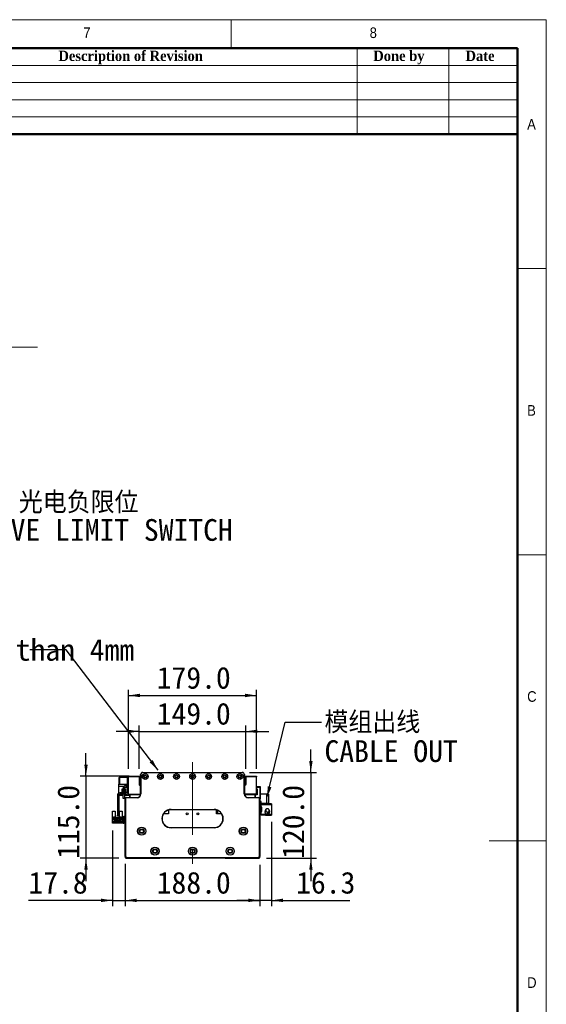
# Model space of a CAD drawing. Header units: millimetres. Extents: x 40 to 3320, y 40 to 2336.
# Tile 11 of 11: x 2585 to 3320, y 959 to 2336. Entities that reach past the tile are written whole.
import ezdxf

# ---------------------------------------------------------------- set-up
doc = ezdxf.new("R2010")
doc.units = ezdxf.units.MM
doc.header["$LTSCALE"] = 8
doc.linetypes.add('CENTERX2', pattern=[20.32, 12.7, -2.54, 2.54, -2.54])
doc.layers.add('DIMNS', color=7, linetype='Continuous')
doc.styles.add('SLDTEXTSTYLE0', font='Gothic.ttf', dxfattribs={"width": 0.913})
doc.styles.add('SLDTEXTSTYLE1', font='timesbd.ttf', dxfattribs={"width": 0.933})
doc.styles.add('SLDTEXTSTYLE10', font='txt')
doc.styles.add('SLDTEXTSTYLE7', font='txt')
doc.styles.add('SLDTEXTSTYLE8', font='txt', dxfattribs={"bigfont": 'bigfont'})
doc.styles.add('SLDTEXTSTYLE9', font='txt', dxfattribs={"bigfont": 'bigfont'})
doc.dimstyles.new('SLDDIMSTYLE0', dxfattribs={"dimtxt": 30.4, "dimasz": 16, "dimexe": 0, "dimexo": 0.0625, "dimgap": 7.6, "dimtad": 2, "dimdec": 1, "dimrnd": 1e-09, "dimzin": 4, "dimdsep": 46, "dimtxsty": 'SLDTEXTSTYLE7', "dimsah": 1, "dimcen": 0.09, "dimadec": 0, "dimazin": 1, "dimtfac": 1, "dimtdec": 1, "dimtmove": 0, "dimatfit": 0, "dimfxl": 0, "dimfrac": 2, "dimtolj": 1, "dimtzin": 12, "dimarcsym": 0})
doc.dimstyles.new('SLDDIMSTYLE1', dxfattribs={"dimtxt": 30.4, "dimasz": 16, "dimexe": 0, "dimexo": 0.0625, "dimgap": 7.6, "dimtad": 2, "dimdec": 1, "dimrnd": 1e-09, "dimzin": 4, "dimdsep": 46, "dimtxsty": 'SLDTEXTSTYLE7', "dimsah": 1, "dimcen": 0.09, "dimadec": 0, "dimazin": 1, "dimtfac": 1, "dimtdec": 1, "dimtofl": 0, "dimtmove": 0, "dimatfit": 3, "dimfxl": 0, "dimfrac": 2, "dimtolj": 1, "dimtzin": 12, "dimarcsym": 0})
doc.dimstyles.new('SLDDIMSTYLE2', dxfattribs={"dimtxt": 30.4, "dimasz": 16, "dimexe": 0, "dimexo": 0.0625, "dimgap": 7.6, "dimtad": 2, "dimdec": 1, "dimrnd": 1e-09, "dimzin": 12, "dimdsep": 46, "dimtxsty": 'SLDTEXTSTYLE7', "dimsah": 1, "dimcen": 0.09, "dimadec": 0, "dimazin": 3, "dimtfac": 1, "dimtdec": 1, "dimtmove": 0, "dimatfit": 0, "dimfxl": 0, "dimfrac": 2, "dimtolj": 1, "dimtzin": 12, "dimarcsym": 0})
doc.dimstyles.new('SLDDIMSTYLE3', dxfattribs={"dimtxt": 0.18, "dimasz": 16, "dimexe": 0, "dimexo": 0.0625, "dimgap": 0, "dimtad": 0, "dimtih": 1, "dimtoh": 1, "dimdec": 0, "dimrnd": 1e-09, "dimzin": 0, "dimdsep": 46, "dimtxsty": 'Standard', "dimsah": 1, "dimcen": 0.09, "dimadec": 0, "dimazin": 0, "dimtfac": 16, "dimtdec": 0, "dimtofl": 0, "dimtmove": 0, "dimatfit": 3, "dimfxl": 0, "dimfrac": 2, "dimtolj": 1, "dimtzin": 0, "dimarcsym": 0})

# ---------------------------------------------------------------- blocks, each defined once
blk = doc.blocks.new('_D')
at = {"layer": 'DIMNS'}
for p, q in [((2751.4, 1341), (2719.4, 1341)), ((2751.4, 1288.7), (2751.4, 1349)), ((2751.4, 1341), (2900.4, 1341)), ((2900.4, 1288.7), (2900.4, 1349)), ((2900.4, 1341), (2932.4, 1341))]:
    blk.add_line(p, q, dxfattribs=at)
for points in [[(2751.4, 1341), (2735.4, 1343.4), (2735.4, 1338.6)], [(2900.4, 1341), (2916.4, 1338.6), (2916.4, 1343.4)]]:
    blk.add_solid(points, dxfattribs=at)
at = {"layer": 'DIMNS', "insert": (2775.9, 1380.9), "char_height": 30.4, "attachment_point": 1, "style": 'SLDTEXTSTYLE7'}
blk.add_mtext('149.0', dxfattribs=at)
blk = doc.blocks.new('_D_1')
at = {"layer": 'DIMNS'}
for p, q in [((2736.4, 1288.7), (2736.4, 1399.2)), ((2736.4, 1391.2), (2915.4, 1391.2)), ((2915.4, 1288.7), (2915.4, 1399.2))]:
    blk.add_line(p, q, dxfattribs=at)
for points in [[(2736.4, 1391.2), (2752.4, 1388.8), (2752.4, 1393.6)], [(2915.4, 1391.2), (2899.4, 1393.6), (2899.4, 1388.8)]]:
    blk.add_solid(points, dxfattribs=at)
at = {"layer": 'DIMNS', "insert": (2775.9, 1431.1), "char_height": 30.4, "attachment_point": 1, "style": 'SLDTEXTSTYLE7'}
blk.add_mtext('179.0', dxfattribs=at)
blk = doc.blocks.new('_D_2')
at = {"layer": 'DIMNS'}
for p, q in [((2677.1, 1278.5), (2677.1, 1310.5)), ((2737.3, 1278.5), (2669.1, 1278.5)), ((2677.1, 1278.5), (2677.1, 1163.5)), ((2722.8, 1163.5), (2669.1, 1163.5)), ((2677.1, 1163.5), (2677.1, 1131.5))]:
    blk.add_line(p, q, dxfattribs=at)
for points in [[(2677.1, 1278.5), (2679.5, 1294.5), (2674.7, 1294.5)], [(2677.1, 1163.5), (2674.7, 1147.5), (2679.5, 1147.5)]]:
    blk.add_solid(points, dxfattribs=at)
at = {"layer": 'DIMNS', "insert": (2637.2, 1162.7), "char_height": 30.4, "attachment_point": 1, "rotation": 90, "style": 'SLDTEXTSTYLE7'}
blk.add_mtext('115.0', dxfattribs=at)
blk = doc.blocks.new('_D_3')
at = {"layer": 'DIMNS'}
for p, q in [((2991.2, 1283.5), (2991.2, 1315.5)), ((2905.6, 1283.5), (2999.2, 1283.5)), ((2991.2, 1283.5), (2991.2, 1163.5)), ((2929.1, 1163.5), (2999.2, 1163.5)), ((2991.2, 1163.5), (2991.2, 1131.5))]:
    blk.add_line(p, q, dxfattribs=at)
for points in [[(2991.2, 1283.5), (2993.6, 1299.5), (2988.8, 1299.5)], [(2991.2, 1163.5), (2988.8, 1147.5), (2993.6, 1147.5)]]:
    blk.add_solid(points, dxfattribs=at)
at = {"layer": 'DIMNS', "insert": (2951.4, 1162.7), "char_height": 30.4, "attachment_point": 1, "rotation": 90, "style": 'SLDTEXTSTYLE7'}
blk.add_mtext('120.0', dxfattribs=at)
blk = doc.blocks.new('_D_4')
at = {"layer": 'DIMNS'}
for p, q in [((2731.9, 1154.4), (2731.9, 1096.7)), ((2919.9, 1154.4), (2919.9, 1096.7)), ((2731.9, 1104.7), (2919.9, 1104.7))]:
    blk.add_line(p, q, dxfattribs=at)
for points in [[(2731.9, 1104.7), (2747.9, 1102.3), (2747.9, 1107.1)], [(2919.9, 1104.7), (2903.9, 1107.1), (2903.9, 1102.3)]]:
    blk.add_solid(points, dxfattribs=at)
at = {"layer": 'DIMNS', "insert": (2775.9, 1144.6), "char_height": 30.4, "attachment_point": 1, "style": 'SLDTEXTSTYLE7'}
blk.add_mtext('188.0', dxfattribs=at)
blk = doc.blocks.new('_D_5')
at = {"layer": 'DIMNS'}
for p, q in [((2714.1, 1202.4), (2714.1, 1096.7)), ((2731.9, 1155.9), (2731.9, 1096.7)), ((2714.1, 1104.7), (2596.7, 1104.7)), ((2714.1, 1104.7), (2731.9, 1104.7)), ((2731.9, 1104.7), (2763.9, 1104.7))]:
    blk.add_line(p, q, dxfattribs=at)
for points in [[(2714.1, 1104.7), (2698.1, 1107.1), (2698.1, 1102.3)], [(2731.9, 1104.7), (2747.9, 1102.3), (2747.9, 1107.1)]]:
    blk.add_solid(points, dxfattribs=at)
at = {"layer": 'DIMNS', "insert": (2596.7, 1144.6), "char_height": 30.4, "attachment_point": 1, "style": 'SLDTEXTSTYLE7'}
blk.add_mtext('17.8', dxfattribs=at)
blk = doc.blocks.new('_D_6')
at = {"layer": 'DIMNS'}
for p, q in [((2936.2, 1214.7), (2936.2, 1096.7)), ((2919.9, 1154.4), (2919.9, 1096.7)), ((2919.9, 1104.7), (2887.9, 1104.7)), ((2936.2, 1104.7), (2919.9, 1104.7)), ((2936.2, 1104.7), (3045.5, 1104.7))]:
    blk.add_line(p, q, dxfattribs=at)
for points in [[(2919.9, 1104.7), (2903.9, 1107.1), (2903.9, 1102.3)], [(2936.2, 1104.7), (2952.2, 1102.3), (2952.2, 1107.1)]]:
    blk.add_solid(points, dxfattribs=at)
at = {"layer": 'DIMNS', "insert": (2970.6, 1144.6), "char_height": 30.4, "attachment_point": 1, "style": 'SLDTEXTSTYLE7'}
blk.add_mtext('16.3', dxfattribs=at)
blk = doc.blocks.new('SW_NOTE_3')
at = {"layer": 'DIMNS', "color": 0, "char_height": 30.4, "attachment_point": 1}
for s, insert, style in [('模组出线', (4.1, 14.9), 'SLDTEXTSTYLE8'), ('CABLE OUT', (4.1, -25.3), 'SLDTEXTSTYLE7')]:
    blk.add_mtext(s, dxfattribs=dict(at, insert=insert, style=style))
blk = doc.blocks.new('SW_NOTE_4')
at = {"layer": 'DIMNS', "color": 0, "char_height": 30.4, "attachment_point": 1, "style": 'SLDTEXTSTYLE7'}
for s, insert in [('The distance between the load plate and the ', (-929.7, 55.2)), ('steel belt protection belt shall be greater than 4mm', (-929.7, 15))]:
    blk.add_mtext(s, dxfattribs=dict(at, insert=insert))
blk = doc.blocks.new('SW_NOTE_7')
at = {"layer": 'DIMNS', "color": 0, "char_height": 30.4, "attachment_point": 1}
for s, insert, style in [('     光电负限位', (4.2, 17.9), 'SLDTEXTSTYLE9'), ('NEGATIVE LIMIT SWITCH', (4.2, -20.5), 'SLDTEXTSTYLE10')]:
    blk.add_mtext(s, dxfattribs=dict(at, insert=insert, style=style))

msp = doc.modelspace()

# ---------------------------------------------------------------- linework, layer by layer
at = {"color": 7, "linetype": 'Continuous', "lineweight": 18}
for p, q in [((3320, 2336), (40, 2336)), ((2880, 2296), (2880, 2336)), ((3320, 40), (3320, 2336)), ((80, 2296), (3280, 2296)), ((3056, 2296), (3056, 2176)), ((3184, 2296), (3184, 2176)), ((3280, 2296), (3280, 2176)), ((3280, 2296), (3280, 80)), ((2320, 2272), (3280, 2272)), ((2320, 2248), (3280, 2248)), ((2320, 2224), (3280, 2224)), ((2320, 2200), (3280, 2200)), ((3320, 1988), (3280, 1988)), ((3280, 1588), (3320, 1588)), ((3320, 1188), (3240, 1188))]:
    msp.add_line(p, q, dxfattribs=at)
at = {"color": 7, "linetype": 'Continuous', "lineweight": 50}
for p, q in [((3280, 2296), (80, 2296)), ((3280, 2296), (3280, 80)), ((3280, 2176), (2320, 2176))]:
    msp.add_line(p, q, dxfattribs=at)
at = {"color": 7, "linetype": 'Continuous', "lineweight": 25}
for p, q in [((2753.4487807, 1280.5100113), (2753.7487784, 1280.5100113)), ((2753.4487807, 1253.5100125), (2753.4487807, 1280.5100113)), ((2753.7487784, 1280.5100113), (2753.7487784, 1253.5100125)), ((2756.4487794, 1283.5100099), (2756.4487794, 1283.2100123)), ((2756.4487794, 1283.5100099), (2895.4487779, 1283.5100099)), ((2895.4487779, 1283.2100123), (2756.4487794, 1283.2100123)), ((2895.4487779, 1283.5100099), (2895.4487779, 1283.2100123)), ((2898.4487766, 1280.5100113), (2898.1487789, 1280.5100113)), ((2898.1487789, 1253.5100125), (2898.1487789, 1280.5100113)), ((2898.4487766, 1280.5100113), (2898.4487766, 1253.5100125)), ((2723.1487819, 1264.4100144), (2723.1487819, 1267.0100137)), ((2723.1487819, 1267.0100137), (2734.4487795, 1267.0100137)), ((2723.7487772, 1277.0100117), (2723.4487796, 1276.710014)), ((2723.7487772, 1276.710014), (2723.4487796, 1276.5857458)), ((2723.4487796, 1276.5857458), (2723.4487796, 1276.710014)), ((2723.4487796, 1267.4342796), (2723.4487796, 1276.5857458)), ((2723.7487772, 1267.3100114), (2723.4487796, 1267.4342796)), ((2723.4487796, 1267.3100114), (2723.4487796, 1267.4342796)), ((2723.4487796, 1267.3100114), (2723.7487772, 1267.0100137)), ((2723.7487772, 1277.0100117), (2723.7487772, 1276.710014)), ((2723.7487772, 1277.0100117), (2734.4487795, 1277.0100117)), ((2723.7487772, 1276.710014), (2723.7487772, 1267.3100114)), ((2734.4487795, 1276.710014), (2723.7487772, 1276.710014)), ((2723.7487772, 1267.3100114), (2723.7487772, 1267.0100137)), ((2723.7487772, 1267.3100114), (2734.4487795, 1267.3100114)), ((2734.4487795, 1277.0100117), (2736.4487761, 1277.0100117)), ((2734.4487795, 1276.0100096), (2734.4487795, 1277.0100117)), ((2734.4487795, 1276.0100096), (2734.4487795, 1267.0100137)), ((2736.4487761, 1276.0100096), (2734.4487795, 1276.0100096)), ((2736.4487761, 1278.5100147), (2751.4487767, 1278.5100147)), ((2736.4487761, 1277.5100127), (2736.4487761, 1278.5100147)), ((2751.4487767, 1277.5100127), (2736.4487761, 1277.5100127)), ((2736.4487761, 1253.0100115), (2736.4487761, 1277.5100127)), ((2751.4487767, 1278.5100147), (2751.4487767, 1277.5100127)), ((2751.4487767, 1277.5100127), (2751.4487767, 1266.5100127)), ((2900.4487806, 1277.5100127), (2900.4487806, 1278.5100147)), ((2900.4487806, 1278.5100147), (2915.4487812, 1278.5100147)), ((2915.4487812, 1277.5100127), (2900.4487806, 1277.5100127)), ((2900.4487806, 1277.5100127), (2900.4487806, 1266.5100127)), ((2915.4487812, 1278.5100147), (2915.4487812, 1277.5100127)), ((2915.4487812, 1253.0100115), (2915.4487812, 1277.5100127)), ((2723.1487819, 1264.4100144), (2730.8083364, 1264.4100144)), ((2723.1487819, 1254.7596276), (2723.1487819, 1264.4100144)), ((2732.9487765, 1255.0100118), (2724.4487816, 1255.0100118)), ((2732.9487765, 1253.0100115), (2724.4487816, 1253.0100115)), ((2727.4487802, 1255.0100118), (2727.4487802, 1260.5100155)), ((2727.4487802, 1260.5100155), (2728.9487758, 1260.5100155)), ((2727.4487802, 1251.5100121), (2727.4487802, 1253.0100115)), ((2728.9487758, 1261.0308856), (2728.9487758, 1255.0100118)), ((2728.9487758, 1247.0100142), (2728.9487758, 1253.0100115)), ((2730.9487799, 1261.0100165), (2730.9487799, 1255.0100118)), ((2730.9487799, 1260.5100155), (2732.4487754, 1260.5100155)), ((2730.9487799, 1253.0100115), (2730.9487799, 1247.0100142)), ((2732.4487754, 1260.5100155), (2732.4487754, 1255.0100118)), ((2732.4487754, 1253.0100115), (2732.4487754, 1251.5100121)), ((2734.4487795, 1264.5100161), (2736.4487761, 1264.5100161)), ((2734.4487795, 1263.5100141), (2734.4487795, 1264.5100161)), ((2736.4487761, 1263.5100141), (2734.4487795, 1263.5100141)), ((2734.4487795, 1263.5100141), (2734.4487795, 1256.5100111)), ((2736.4487761, 1253.0100115), (2753.423717, 1253.0100115)), ((2736.7487812, 1251.5100121), (2736.7487812, 1253.0100115)), ((2738.4487801, 1251.7000131), (2739.7587785, 1253.0100115)), ((2751.6487801, 1253.0100115), (2752.0487794, 1252.6100121)), ((2751.9487777, 1266.0100117), (2753.4487807, 1266.0100117)), ((2753.7487784, 1253.5100125), (2753.4487807, 1253.5100125)), ((2898.4487766, 1253.5100125), (2898.1487789, 1253.5100125)), ((2899.9487796, 1266.0100117), (2898.4487766, 1266.0100117)), ((2915.4487812, 1253.0100115), (2898.4738403, 1253.0100115)), ((2899.8487779, 1252.6100121), (2900.2487772, 1253.0100115)), ((2912.1387788, 1253.0100115), (2913.4487772, 1251.7000131)), ((2915.4487812, 1263.7000114), (2920.1487788, 1263.7000114)), ((2920.1487788, 1262.7000093), (2915.4487812, 1262.7000093)), ((2915.4487812, 1260.7000127), (2915.9487822, 1260.7000127)), ((2915.9487822, 1253.0100115), (2915.4487812, 1253.0100115)), ((2915.9487822, 1260.7000127), (2915.9487822, 1252.2000141)), ((2920.1487788, 1262.7000093), (2920.1487788, 1263.7000114)), ((2920.1487788, 1263.7000114), (2920.4487765, 1263.4000137)), ((2920.1487788, 1247.7000125), (2920.1487788, 1262.7000093)), ((2920.4487765, 1262.5757486), (2920.1487788, 1262.7000093)), ((2920.4487765, 1263.4000137), (2920.4487765, 1262.5757486)), ((2920.4487765, 1262.5757486), (2920.4487765, 1247.824277)), ((2929.8487791, 1253.0100115), (2920.4487765, 1253.0100115)), ((2929.8487791, 1240.0100112), (2929.8487791, 1253.0100115)), ((2929.8487791, 1253.0100115), (2931.8487757, 1253.0100115)), ((2931.8487757, 1253.0100115), (2931.8487757, 1240.0100112)), ((2720.9487819, 1251.5100121), (2720.9487819, 1224.0100123)), ((2722.9487785, 1251.5100121), (2722.9487785, 1224.0100123)), ((2723.1487819, 1251.5100121), (2723.1487819, 1252.2583447)), ((2727.4487802, 1251.5100121), (2723.1487819, 1251.5100121)), ((2730.9487799, 1247.0100142), (2728.9487758, 1247.0100142)), ((2732.2487795, 1247.0100142), (2731.9487819, 1247.0100142)), ((2731.9487819, 1166.0100121), (2731.9487819, 1247.0100142)), ((2732.2487795, 1247.0100142), (2732.2487795, 1166.1342766)), ((2736.7487812, 1251.5100121), (2732.4487754, 1251.5100121)), ((2733.4487775, 1248.2100122), (2733.4487775, 1248.5100135)), ((2733.4487775, 1248.5100135), (2748.4487781, 1248.5100135)), ((2748.4487781, 1248.2100122), (2733.4487775, 1248.2100122)), ((2738.4487801, 1248.5100135), (2738.4487801, 1251.7000131)), ((2738.9487812, 1251.6100138), (2739.9487757, 1252.6100121)), ((2738.9487812, 1248.5100135), (2738.9487812, 1251.6100138)), ((2739.9487757, 1252.6100121), (2753.3671149, 1252.6100121)), ((2748.4487781, 1248.2100122), (2748.4487781, 1248.5100135)), ((2898.5304424, 1252.6100121), (2911.9487816, 1252.6100121)), ((2903.4487793, 1248.5100135), (2903.4487793, 1248.2100122)), ((2903.4487793, 1248.5100135), (2918.4487799, 1248.5100135)), ((2918.4487799, 1248.2100122), (2903.4487793, 1248.2100122)), ((2911.9487816, 1252.6100121), (2912.9487762, 1251.6100138)), ((2912.9487762, 1251.6100138), (2912.9487762, 1248.5100135)), ((2913.9487782, 1252.2000141), (2913.4487772, 1251.7000131)), ((2913.4487772, 1251.7000131), (2913.4487772, 1248.5100135)), ((2915.9487822, 1252.2000141), (2913.9487782, 1252.2000141)), ((2918.4487799, 1248.5100135), (2918.4487799, 1248.2100122)), ((2919.6487778, 1166.1342766), (2919.6487778, 1247.0100142)), ((2919.9487754, 1247.0100142), (2919.6487778, 1247.0100142)), ((2919.7806605, 1247.7000125), (2920.1487788, 1247.7000125)), ((2919.9487754, 1247.0100142), (2919.9487754, 1166.0100121)), ((2920.1487788, 1246.7000142), (2919.9487754, 1246.7000142)), ((2921.8487778, 1243.0100135), (2919.9487754, 1243.0100135)), ((2920.4487765, 1247.824277), (2920.1487788, 1247.7000125)), ((2920.1487788, 1246.7000142), (2920.1487788, 1247.7000125)), ((2920.4487765, 1247.0000118), (2920.1487788, 1246.7000142)), ((2920.4487765, 1247.824277), (2920.4487765, 1247.0000118)), ((2921.8487778, 1240.0100112), (2921.8487778, 1243.0100135)), ((2921.8487778, 1240.0100112), (2921.8487778, 1238.8100132)), ((2929.8487791, 1240.0100112), (2921.8487778, 1240.0100112)), ((2927.8487825, 1240.0100112), (2927.8487825, 1239.8100115)), ((2936.2487757, 1239.8100115), (2927.8487825, 1239.8100115)), ((2931.8487757, 1240.0100112), (2929.8487791, 1240.0100112)), ((2936.2487757, 1239.8100115), (2936.2487757, 1238.8100132)), ((2714.2487803, 1229.4100143), (2717.9487759, 1229.4100143)), ((2714.2487803, 1220.5100126), (2714.2487803, 1229.4100143)), ((2717.9487759, 1229.4100143), (2717.9487759, 1221.0100137)), ((2723.9487806, 1221.0100137), (2723.9487806, 1229.4100143)), ((2723.9487806, 1229.4100143), (2727.6487761, 1229.4100143)), ((2727.6487761, 1229.4100143), (2727.6487761, 1220.5100126)), ((2792.4487778, 1225.7100131), (2785.3960545, 1225.7100131)), ((2792.4487778, 1231.0100116), (2792.4487778, 1225.7100131)), ((2795.9487793, 1231.8100139), (2795.9487793, 1231.5100126)), ((2795.9487793, 1231.8100139), (2855.948778, 1231.8100139)), ((2855.948778, 1231.5100126), (2795.9487793, 1231.5100126)), ((2855.948778, 1231.8100139), (2855.948778, 1231.5100126)), ((2859.4487795, 1225.7100131), (2859.4487795, 1231.0100116)), ((2866.5015028, 1225.7100131), (2859.4487795, 1225.7100131)), ((2860.9487788, 1230.4664507), (2860.9487788, 1225.7100131)), ((2921.8487778, 1234.8100126), (2921.8487778, 1238.8100132)), ((2921.8487778, 1238.8100132), (2936.2487757, 1238.8100132)), ((2922.8487798, 1234.8100126), (2921.8487778, 1234.8100126)), ((2921.8487778, 1234.8100126), (2921.8487778, 1234.3100116)), ((2921.8487778, 1234.3100116), (2921.8487778, 1229.3100126)), ((2922.8487798, 1234.3100116), (2921.8487778, 1234.3100116)), ((2921.8487778, 1228.8100116), (2921.8487778, 1229.3100126)), ((2921.8487778, 1229.3100126), (2922.8487798, 1229.3100126)), ((2921.8487778, 1224.8100128), (2921.8487778, 1228.8100116)), ((2921.8487778, 1228.8100116), (2922.8487798, 1228.8100116)), ((2922.8487798, 1228.8100116), (2922.8487798, 1234.8100126)), ((2927.2980132, 1229.6069816), (2927.198779, 1228.8100116)), ((2927.5326916, 1230.2449077), (2927.3975157, 1229.9290739)), ((2927.4095559, 1230.3890504), (2927.4435678, 1230.4002076)), ((2927.4435678, 1227.2198155), (2927.4095559, 1227.2309765)), ((2927.565422, 1230.2287996), (2927.4429643, 1230.2890561)), ((2927.4435678, 1230.4002076), (2927.8273397, 1230.9752025)), ((2927.6036584, 1230.3214364), (2927.4435678, 1230.4002076)), ((2936.2487757, 1238.8100132), (2936.2487757, 1224.8100128)), ((2714.1487786, 1212.5100132), (2714.1487786, 1214.5100135)), ((2714.1487786, 1214.5100135), (2715.1487806, 1214.5100135)), ((2715.1487806, 1212.5100132), (2714.1487786, 1212.5100132)), ((2714.2487803, 1214.5100135), (2714.2487803, 1220.5100126)), ((2715.0487789, 1220.5100126), (2714.2487803, 1220.5100126)), ((2715.0487789, 1220.5100126), (2715.5487799, 1221.0100137)), ((2715.1487806, 1214.5100135), (2715.1487806, 1212.5100132)), ((2728.9487758, 1214.5100135), (2715.1487806, 1214.5100135)), ((2728.9487758, 1212.5100132), (2715.1487806, 1212.5100132)), ((2718.1487792, 1221.0100137), (2715.5487799, 1221.0100137)), ((2715.9487793, 1220.4600137), (2718.1487792, 1220.4600137)), ((2715.9487793, 1217.010013), (2715.9487793, 1220.4600137)), ((2716.7487779, 1217.010013), (2715.9487793, 1217.010013)), ((2716.7487779, 1218.660013), (2725.1487785, 1218.660013)), ((2716.7487779, 1217.010013), (2716.7487779, 1218.660013)), ((2716.7487779, 1215.960012), (2716.7487779, 1217.010013)), ((2717.9487759, 1215.960012), (2716.7487779, 1215.960012)), ((2717.6987791, 1217.610012), (2717.6987791, 1217.1100128)), ((2718.1987801, 1217.610012), (2717.6987791, 1217.610012)), ((2717.6987791, 1217.1100128), (2718.1987801, 1217.1100128)), ((2717.9487759, 1215.1600134), (2717.9487759, 1215.960012)), ((2723.9487806, 1215.960012), (2717.9487759, 1215.960012)), ((2723.9487806, 1215.1600134), (2717.9487759, 1215.1600134)), ((2718.1487792, 1220.4600137), (2718.1487792, 1221.0100137)), ((2718.1487792, 1221.0100137), (2723.7487772, 1221.0100137)), ((2718.4987777, 1220.4600137), (2718.1487792, 1220.4600137)), ((2718.1987801, 1217.1100128), (2718.1987801, 1217.610012)), ((2718.4987777, 1219.3600137), (2718.4987777, 1220.4600137)), ((2723.3987787, 1219.3600137), (2718.4987777, 1219.3600137)), ((2719.6987757, 1217.610012), (2719.6987757, 1217.1100128)), ((2720.1987767, 1217.610012), (2719.6987757, 1217.610012)), ((2719.6987757, 1217.1100128), (2720.1987767, 1217.1100128)), ((2720.1487758, 1219.9600126), (2721.7487806, 1219.9600126)), ((2720.1487758, 1219.3600137), (2720.1487758, 1219.9600126)), ((2720.1987767, 1217.1100128), (2720.1987767, 1217.610012)), ((2720.9487819, 1223.0100121), (2720.9487819, 1224.0100123)), ((2720.9487819, 1224.0100123), (2722.9487785, 1224.0100123)), ((2722.9487785, 1223.0100121), (2720.9487819, 1223.0100121)), ((2722.1987807, 1217.610012), (2721.6987797, 1217.610012)), ((2721.6987797, 1217.610012), (2721.6987797, 1217.1100128)), ((2721.6987797, 1217.1100128), (2722.1987807, 1217.1100128)), ((2721.7487806, 1219.3600137), (2721.7487806, 1219.9600126)), ((2722.1987807, 1217.1100128), (2722.1987807, 1217.610012)), ((2722.9487785, 1224.0100123), (2722.9487785, 1223.0100121)), ((2723.3987787, 1220.4600137), (2723.3987787, 1219.3600137)), ((2723.7487772, 1220.4600137), (2723.3987787, 1220.4600137)), ((2724.1987773, 1217.610012), (2723.6987763, 1217.610012)), ((2723.6987763, 1217.610012), (2723.6987763, 1217.1100128)), ((2723.6987763, 1217.1100128), (2724.1987773, 1217.1100128)), ((2723.7487772, 1221.0100137), (2723.7487772, 1220.4600137)), ((2726.3487765, 1221.0100137), (2723.7487772, 1221.0100137)), ((2723.7487772, 1220.4600137), (2725.9487772, 1220.4600137)), ((2723.9487806, 1215.960012), (2723.9487806, 1215.1600134)), ((2725.1487785, 1215.960012), (2723.9487806, 1215.960012)), ((2724.1987773, 1217.1100128), (2724.1987773, 1217.610012)), ((2725.1487785, 1218.660013), (2725.1487785, 1217.010013)), ((2725.1487785, 1217.010013), (2725.1487785, 1215.960012)), ((2725.9487772, 1217.010013), (2725.1487785, 1217.010013)), ((2725.9487772, 1220.4600137), (2725.9487772, 1217.010013)), ((2726.3487765, 1221.0100137), (2726.8487775, 1220.5100126)), ((2727.6487761, 1220.5100126), (2726.8487775, 1220.5100126)), ((2727.6487761, 1220.5100126), (2727.6487761, 1214.5100135)), ((2728.9487758, 1214.5100135), (2728.9487758, 1212.5100132)), ((2729.9487778, 1222.510013), (2731.9487819, 1222.510013)), ((2729.9487778, 1221.5100128), (2729.9487778, 1222.510013)), ((2731.9487819, 1221.5100128), (2729.9487778, 1221.5100128)), ((2729.9487778, 1213.5100134), (2729.9487778, 1221.5100128)), ((2729.9487778, 1212.5100132), (2729.9487778, 1213.5100134)), ((2729.9487778, 1213.5100134), (2731.9487819, 1213.5100134)), ((2731.9487819, 1212.5100132), (2729.9487778, 1212.5100132)), ((2921.8487778, 1224.8100128), (2921.8487778, 1223.610013)), ((2936.2487757, 1224.8100128), (2921.8487778, 1224.8100128)), ((2927.8487825, 1223.610013), (2921.8487778, 1223.610013)), ((2927.8487825, 1223.8100126), (2936.2487757, 1223.8100126)), ((2927.8487825, 1223.8100126), (2927.8487825, 1223.610013)), ((2936.2487757, 1224.8100128), (2936.2487757, 1223.8100126)), ((2795.9487793, 1206.5100131), (2855.948778, 1206.5100131)), ((2795.9487793, 1206.5100131), (2795.9487793, 1206.2100127)), ((2855.948778, 1206.2100127), (2795.9487793, 1206.2100127)), ((2855.948778, 1206.5100131), (2855.948778, 1206.2100127)), ((2732.2487795, 1166.1342766), (2731.9487819, 1166.0100121)), ((2731.9487819, 1166.0100121), (2731.9487819, 1164.5100128)), ((2733.9487785, 1164.0100136), (2731.9487819, 1166.0100121)), ((2731.9487819, 1164.5100128), (2732.9487765, 1163.5100126)), ((2732.2487795, 1166.1342766), (2734.0730393, 1164.3100131)), ((2732.9487765, 1163.5100126), (2780.4487796, 1163.5100126)), ((2734.0730393, 1164.3100131), (2733.9487785, 1164.0100136)), ((2917.9487788, 1164.0100136), (2733.9487785, 1164.0100136)), ((2734.0730393, 1164.3100131), (2917.8245181, 1164.3100131)), ((2780.4487796, 1163.5100126), (2780.9487806, 1164.0100136)), ((2870.9487804, 1164.0100136), (2871.4487777, 1163.5100126)), ((2871.4487777, 1163.5100126), (2918.9487809, 1163.5100126)), ((2917.8245181, 1164.3100131), (2919.6487778, 1166.1342766)), ((2917.8245181, 1164.3100131), (2917.9487788, 1164.0100136)), ((2919.9487754, 1166.0100121), (2917.9487788, 1164.0100136)), ((2918.9487809, 1163.5100126), (2919.9487754, 1164.5100128)), ((2919.6487778, 1166.1342766), (2919.9487754, 1166.0100121)), ((2919.9487754, 1164.5100128), (2919.9487754, 1166.0100121))]:
    msp.add_line(p, q, dxfattribs=at)
at = {"color": 7, "linetype": 'Continuous', "lineweight": 25, "flags": 128}
msp.add_lwpolyline([(2728.9487758, 1212.5100132), (2729.5340487, 1212.5676565), (2729.9487778, 1212.6815852)], dxfattribs=at)
at = {"color": 7, "linetype": 'Continuous', "lineweight": 25}
for centre, radius in [((2759.9487788, 1277.7600128), 4.025), ((2759.9487788, 1277.7600128), 4), ((2780.9487788, 1277.7600128), 4.025), ((2780.9487788, 1277.7600128), 4), ((2803.4487788, 1277.7600128), 4.025), ((2803.4487788, 1277.7600128), 4), ((2825.9487788, 1277.7600128), 4.025), ((2825.9487788, 1277.7600128), 4), ((2848.4487788, 1277.7600128), 4.025), ((2848.4487788, 1277.7600128), 4), ((2870.9487788, 1277.7600128), 4.025), ((2870.9487788, 1277.7600128), 4), ((2891.9487788, 1277.7600128), 4.025), ((2891.9487788, 1277.7600128), 4), ((2759.9487788, 1277.7600128), 2.15), ((2759.9487788, 1277.7600128), 1.65), ((2780.9487788, 1277.7600128), 2.15), ((2780.9487788, 1277.7600128), 1.65), ((2803.4487788, 1277.7600128), 2.15), ((2803.4487788, 1277.7600128), 1.65), ((2825.9487788, 1277.7600128), 2.15), ((2825.9487788, 1277.7600128), 1.65), ((2848.4487788, 1277.7600128), 2.15), ((2848.4487788, 1277.7600128), 1.65), ((2870.9487788, 1277.7600128), 2.15), ((2870.9487788, 1277.7600128), 1.65), ((2891.9487788, 1277.7600128), 2.15), ((2891.9487788, 1277.7600128), 1.65), ((2818.4487788, 1225.7100128), 1.25), ((2833.4487788, 1225.7100128), 1.25), ((2754.9487788, 1201.5100128), 5.75), ((2754.9487788, 1201.5100128), 5.5), ((2754.9487788, 1201.5100128), 3.2), ((2754.9487788, 1201.5100128), 2.5), ((2896.9487788, 1201.5100128), 5.75), ((2896.9487788, 1201.5100128), 5.5), ((2896.9487788, 1201.5100128), 3.2), ((2896.9487788, 1201.5100128), 2.5), ((2773.4487788, 1173.5100128), 5.75), ((2773.4487788, 1173.5100128), 5.5), ((2773.4487788, 1173.5100128), 3.2), ((2773.4487788, 1173.5100128), 2.5), ((2825.9487788, 1173.5100128), 5.75), ((2825.9487788, 1173.5100128), 5.5), ((2825.9487788, 1173.5100128), 3.2), ((2825.9487788, 1173.5100128), 2.5), ((2878.4487788, 1173.5100128), 5.75), ((2878.4487788, 1173.5100128), 5.5), ((2878.4487788, 1173.5100128), 3.2), ((2878.4487788, 1173.5100128), 2.5)]:
    msp.add_circle(centre, radius, dxfattribs=at)
for centre, radius, start, end in [((2756.4487788, 1280.5100128), 3, 90, 180), ((2756.4487788, 1280.5100128), 2.7, 90, 180), ((2895.4487788, 1280.5100128), 3, 0, 90), ((2895.4487788, 1280.5100128), 2.7, 0, 90), ((2732.4487788, 1267.0100128), 2, 274.7801918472, 0), ((2732.4487788, 1266.9891432), 4, 321.6997400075, 0), ((2751.9487788, 1266.5100128), 0.5, 180, 270), ((2899.9487788, 1266.5100128), 0.5, 270, 0), ((2724.4487788, 1251.5100128), 3.5, 90, 180), ((2724.4487788, 1251.5100128), 1.5, 90, 180), ((2732.9487788, 1261.0308824), 4, 94.7801918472, 180), ((2732.9487788, 1261.0100128), 2, 94.7801918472, 180), ((2732.4487788, 1266.9891432), 4, 274.7801918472, 300), ((2732.9487788, 1256.5100128), 1.5, 270, 0), ((2732.9487788, 1256.5100128), 3.5, 270, 0), ((2748.4487788, 1253.5100128), 5.3, 270, 0), ((2748.4487788, 1253.5100128), 5, 270, 0), ((2903.4487788, 1253.5100128), 5.3, 180, 270), ((2903.4487788, 1253.5100128), 5, 180, 270), ((2733.4487788, 1247.0100128), 1.5, 90, 180), ((2733.4487788, 1247.0100128), 1.2, 90, 180), ((2918.4487788, 1247.0100128), 1.5, 0, 90), ((2918.4487788, 1247.0100128), 1.2, 0, 90), ((2795.9487788, 1219.0100128), 12.8, 90, 270), ((2795.9487788, 1219.0100128), 12.5, 90, 270), ((2855.9487788, 1219.0100128), 12.8, 270, 90), ((2855.9487788, 1219.0100128), 12.5, 270, 90), ((2930.4487788, 1228.8100128), 3.4, 207.8854130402, 44.3134751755), ((2930.4487788, 1228.8100128), 3.45, 237.5742082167, 0), ((2930.4487788, 1228.8100128), 2.5, 274.0682455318, 11.0547454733), ((2930.4487788, 1228.8100128), 2.6, 277.2742732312, 19.707248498), ((2930.4487788, 1228.8100128), 3.45, 0, 47.8989058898), ((2728.9487788, 1215.5100128), 1, 270, 0)]:
    msp.add_arc(centre, radius, start, end, dxfattribs=at)
for points, knots in [([(2928.2751643, 1231.736704), (2928.0933751, 1231.3777034), (2927.7602787, 1230.7198987), (2927.3007295, 1229.6605818), (2927.0808713, 1228.8399878), (2927.0248443, 1228.1702849), (2927.1281296, 1227.6099673), (2927.352872, 1227.0064029), (2927.8060795, 1226.4095083), (2928.4909068, 1225.9719091), (2929.2147936, 1225.7346873), (2929.9769058, 1225.7316315), (2930.6859599, 1225.9662113), (2930.8659362, 1226.0872937), (2930.818856, 1226.1236845), (2930.8021927, 1226.1365645)], [0, 0, 0, 0, 0.180101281, 0.3300035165, 0.4496437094, 0.5397513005, 0.574624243, 0.6053211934, 0.6783992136, 0.7214066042, 0.761981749, 0.8291613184, 0.8886697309, 0.9605961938, 1, 1, 1, 1]), ([(2931.838181, 1232.5731732), (2932.0872815, 1232.3433554), (2932.5860416, 1231.8832042), (2932.9909268, 1230.9659162), (2933.0322373, 1230.0483764), (2932.7521079, 1229.25339), (2932.241211, 1228.636864), (2931.5478477, 1228.2266781), (2930.740586, 1228.0622951), (2929.9013029, 1228.166425), (2929.1225079, 1228.537166), (2928.5016723, 1229.1385433), (2928.110846, 1229.901368), (2928.0238473, 1230.7462729), (2928.1280337, 1231.5046296), (2928.4724952, 1232.0972813), (2929.0034756, 1232.5181463), (2929.7370841, 1232.7634818), (2930.4832847, 1232.8414646), (2931.0272892, 1232.8685036), (2931.2862604, 1232.8535388), (2931.3712818, 1232.858561), (2931.3936144, 1232.8471047), (2931.4677742, 1232.8150756), (2931.6239134, 1232.7265765), (2931.7559892, 1232.6320178), (2931.838181, 1232.5731732)], [0, 0, 0, 0, 0.0648169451, 0.1297793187, 0.1897319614, 0.2426190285, 0.2944125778, 0.3462426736, 0.3987242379, 0.4521992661, 0.5066006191, 0.5614518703, 0.6160518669, 0.6697725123, 0.7270678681, 0.7653774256, 0.803691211, 0.8589085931, 0.9142287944, 0.9495537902, 0.9640012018, 0.9648506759, 0.9657584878, 0.9687099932, 0.9805279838, 1, 1, 1, 1]), ([(2932.6731825, 1227.6689477), (2932.7753709, 1227.9159278), (2932.9691659, 1228.3843123), (2933.0129564, 1228.8986967), (2932.9251593, 1229.2077682), (2932.897132, 1229.3064326)], [0, 0, 0, 0, 0.4316279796, 0.8185594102, 1, 1, 1, 1])]:
    msp.add_open_spline(points, degree=3, knots=knots, dxfattribs=at)
at = {"layer": 'DIMNS', "linetype": 'CENTERX2', "lineweight": 18}
for p, q in [((2609.1958361, 1878.026604), (234.195054, 1878.026604)), ((2825.9487788, 1297.8100128), (2825.9487788, 1148.0095997))]:
    msp.add_line(p, q, dxfattribs=at)

# ---------------------------------------------------------------- block references
at = {"layer": 'DIMNS'}
for name, p in [('SW_NOTE_7', (2443.5961538, 1658.2911119)), ('SW_NOTE_4', (2598.72574, 1455.1813683)), ('SW_NOTE_3', (3006.0961538, 1353.8461538))]:
    msp.add_blockref(name, p, dxfattribs=at)

# ---------------------------------------------------------------- texts
at = {"color": 7, "linetype": 'Continuous', "lineweight": 0}
for s, insert, char_height, attachment_point, style in [('7', (2673.3333333, 2325.1704848), 14.8166667, 1, 'SLDTEXTSTYLE0'), ('8', (3073.3333333, 2325.1704848), 14.8166667, 1, 'SLDTEXTSTYLE0'), ('Description of Revision', (2739.4454999, 2292.6852781), 14.4, 2, 'SLDTEXTSTYLE1'), ('Done by', (3114.154228, 2292.6852781), 14.4, 2, 'SLDTEXTSTYLE1'), ('Date', (3227.423141, 2292.6852781), 14.4, 2, 'SLDTEXTSTYLE1'), ('A', (3293.3333333, 2197.1704528), 14.8166667, 1, 'SLDTEXTSTYLE0'), ('B', (3293.3333333, 1797.1704528), 14.8166667, 1, 'SLDTEXTSTYLE0'), ('C', (3293.3333333, 1397.1704528), 14.8166667, 1, 'SLDTEXTSTYLE0'), ('D', (3293.3333333, 997.1704528), 14.8166667, 1, 'SLDTEXTSTYLE0')]:
    msp.add_mtext(s, dxfattribs=dict(at, insert=insert, char_height=char_height, attachment_point=attachment_point, style=style))

# ---------------------------------------------------------------- dimensions: what is measured, and where the dimension line sits
at = {"layer": 'DIMNS'}
for base, p1, p2, dimstyle, picture, middle in [((2915.4487788, 1391.2015994), (2736.4487788, 1278.5100128), (2915.4487788, 1278.5100128), 'SLDDIMSTYLE0', '_D_1', (2824.3026517, 1391.2015994)), ((2900.4487788, 1340.9804496), (2751.4487788, 1278.5100128), (2900.4487788, 1278.5100128), 'SLDDIMSTYLE0', '_D', (2824.3026517, 1340.9804496)), ((2731.9487788, 1104.742566), (2714.1487788, 1212.5100128), (2731.9487788, 1166.0100128), 'SLDDIMSTYLE2', '_D_5', (2634.1487788, 1104.742566)), ((2919.9487788, 1104.742566), (2936.2487788, 1224.8100128), (2919.9487788, 1164.5100128), 'SLDDIMSTYLE2', '_D_6', (3008.0739593, 1104.742566)), ((2919.9487788, 1104.742566), (2731.9487788, 1164.5100128), (2919.9487788, 1164.5100128), 'SLDDIMSTYLE1', '_D_4', (2824.3026517, 1104.742566))]:
    dim = msp.add_linear_dim(base=base, p1=p1, p2=p2, dimstyle=dimstyle, dxfattribs=at)
    dim.commit()
    dim.dimension.update_dxf_attribs({"geometry": picture, "text_midpoint": middle, "dimtype": 160})
for base, p1, p2, picture, middle in [((2677.0730506, 1163.5100128), (2747.4487788, 1278.5100128), (2732.9487788, 1163.5100128), '_D_2', (2677.0730506, 1211.1499599)), ((2991.2410936, 1163.5100128), (2895.4487788, 1283.5100128), (2918.9487788, 1163.5100128), '_D_3', (2991.2410936, 1211.1499599))]:
    dim = msp.add_linear_dim(base=base, p1=p1, p2=p2, angle=90, dimstyle='SLDDIMSTYLE0', dxfattribs=at)
    dim.commit()
    dim.dimension.update_dxf_attribs({"geometry": picture, "text_midpoint": middle, "dimtype": 160})

# ---------------------------------------------------------------- leaders
for points in [[(2777.7596835, 1286.5237535), (2649.52574, 1455.1813683), (2598.72574, 1455.1813683)], [(2929.8487788, 1247.9398537), (2955.2961538, 1353.8461538), (3006.0961538, 1353.8461538)]]:
    msp.add_leader(points, dimstyle='SLDDIMSTYLE3', dxfattribs=at)

doc.saveas('drawing.dxf')
